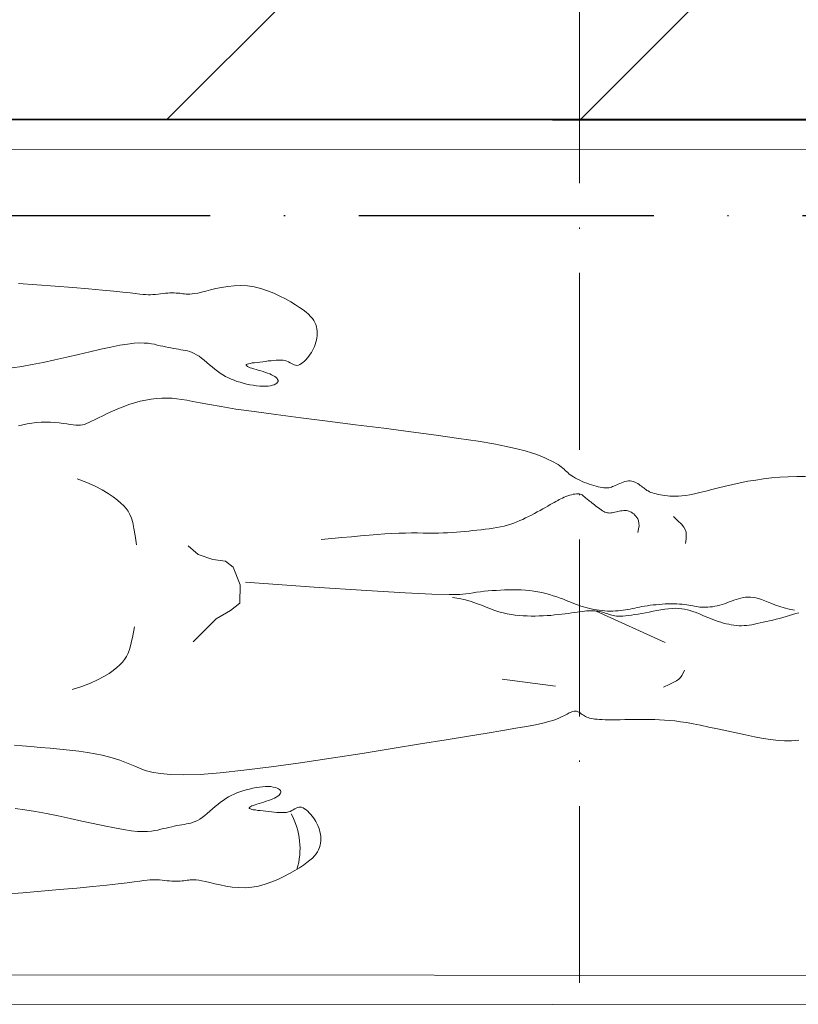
# Model space of a CAD drawing. Header units: millimetres. Extents: x 24385 to 79107, y -56478 to -23676.
# Tile 255 of 256: x 28144 to 28208, y -25448 to -25368. Entities that reach past the tile are written whole.
import ezdxf

# ---------------------------------------------------------------- set-up
doc = ezdxf.new("R2010")
doc.units = ezdxf.units.MM
doc.header["$LTSCALE"] = 2
doc.linetypes.add('ACAD_ISO10W100', pattern=[18, 12, -3, 0, -3])
for name, color, linetype, lineweight in [('0_OPIS', 7, 'Continuous', 13), ('10', 7, 'Continuous', 9), ('3DPLAN_A_TABELKA POMIESZCZEŃ', 7, 'Continuous', 0), ('6', 253, 'Continuous', 0), ('A_TXT', 7, 'Continuous', 0)]:
    doc.layers.add(name, color=color, linetype=linetype, lineweight=lineweight)
for name, color, linetype in [('3DPLAN_A_KRESKOWANIE 1', 253, 'Continuous'), ('3DPLAN_A_OPIS', 8, 'Continuous'), ('3DPLAN_K_NOŚNA', 7, 'Continuous')]:
    doc.layers.add(name, color=color, linetype=linetype)
doc.layers.add('3DPLAN_A_OBWIEDNIA', color=6, linetype='Continuous', plot=False)
doc.layers.add('FURNITURE ZD 1 500', color=7, linetype='Continuous', lineweight=13, true_color=0x9fa8a5)
doc.layers.add('kanalizacja pod stropem skropliny', color=7, linetype='Continuous', lineweight=30, true_color=0x60bb04)
doc.styles.add('ARIAL', font='arial.ttf')

# ---------------------------------------------------------------- blocks, each defined once
blk = doc.blocks.new('A$C7B9C5A86')
at = {"layer": '6', "color": 7}
for p, q in [((0.8042, 0.3254), (0.7984, 0.3234)), ((0.8104, 0.3272), (0.8042, 0.3254)), ((0.8172, 0.3287), (0.8104, 0.3272)), ((0.8246, 0.3299), (0.8172, 0.3287)), ((0.5602, 0.3147), (0.5574, 0.3137)), ((0.5631, 0.3156), (0.5602, 0.3147)), ((0.566, 0.3165), (0.5631, 0.3156)), ((0.569, 0.3171), (0.566, 0.3165)), ((0.5722, 0.3176), (0.569, 0.3171)), ((0.5756, 0.318), (0.5722, 0.3176)), ((0.5791, 0.3181), (0.5756, 0.318)), ((0.5829, 0.3179), (0.5791, 0.3181)), ((0.5869, 0.3176), (0.5829, 0.3179)), ((0.591, 0.3171), (0.5869, 0.3176)), ((0.5952, 0.3164), (0.591, 0.3171)), ((0.5995, 0.3156), (0.5952, 0.3164)), ((0.6038, 0.3148), (0.5995, 0.3156)), ((0.6081, 0.314), (0.6038, 0.3148)), ((0.6626, 0.3145), (0.661, 0.3142)), ((0.6642, 0.3148), (0.6626, 0.3145)), ((0.6658, 0.3151), (0.6642, 0.3148)), ((0.6675, 0.3153), (0.6658, 0.3151)), ((0.6692, 0.3154), (0.6675, 0.3153)), ((0.671, 0.3154), (0.6692, 0.3154)), ((0.6728, 0.3154), (0.671, 0.3154)), ((0.6748, 0.3153), (0.6728, 0.3154)), ((0.677, 0.3152), (0.6748, 0.3153)), ((0.6792, 0.3149), (0.677, 0.3152)), ((0.6817, 0.3146), (0.6792, 0.3149)), ((0.6844, 0.3143), (0.6817, 0.3146)), ((0.7782, 0.3157), (0.7736, 0.3142)), ((0.7829, 0.3175), (0.7782, 0.3157)), ((0.7878, 0.3194), (0.7829, 0.3175)), ((0.7929, 0.3214), (0.7878, 0.3194)), ((0.7984, 0.3234), (0.7929, 0.3214)), ((0.4466, 0.3123), (0.4432, 0.3133)), ((0.4501, 0.3112), (0.4466, 0.3123)), ((0.4536, 0.3102), (0.4501, 0.3112)), ((0.4572, 0.3091), (0.4536, 0.3102)), ((0.4608, 0.3081), (0.4572, 0.3091)), ((0.4645, 0.3071), (0.4608, 0.3081)), ((0.4682, 0.3061), (0.4645, 0.3071)), ((0.4718, 0.3052), (0.4682, 0.3061)), ((0.4755, 0.3043), (0.4718, 0.3052)), ((0.479, 0.3035), (0.4755, 0.3043)), ((0.5321, 0.3037), (0.5292, 0.3028)), ((0.5349, 0.3047), (0.5321, 0.3037)), ((0.5378, 0.3058), (0.5349, 0.3047)), ((0.5406, 0.3069), (0.5378, 0.3058)), ((0.5434, 0.308), (0.5406, 0.3069)), ((0.5463, 0.3092), (0.5434, 0.308)), ((0.5491, 0.3103), (0.5463, 0.3092)), ((0.5519, 0.3115), (0.5491, 0.3103)), ((0.5546, 0.3126), (0.5519, 0.3115)), ((0.5574, 0.3137), (0.5546, 0.3126)), ((0.6123, 0.3132), (0.6081, 0.314)), ((0.6163, 0.3124), (0.6123, 0.3132)), ((0.6203, 0.3117), (0.6163, 0.3124)), ((0.6241, 0.3111), (0.6203, 0.3117)), ((0.6277, 0.3106), (0.6241, 0.3111)), ((0.631, 0.3101), (0.6277, 0.3106)), ((0.6342, 0.3098), (0.631, 0.3101)), ((0.6371, 0.3095), (0.6342, 0.3098)), ((0.6397, 0.3094), (0.6371, 0.3095)), ((0.6421, 0.3095), (0.6397, 0.3094)), ((0.6441, 0.3096), (0.6421, 0.3095)), ((0.646, 0.3098), (0.6441, 0.3096)), ((0.6477, 0.3101), (0.646, 0.3098)), ((0.6492, 0.3105), (0.6477, 0.3101)), ((0.6507, 0.311), (0.6492, 0.3105)), ((0.6521, 0.3114), (0.6507, 0.311)), ((0.6535, 0.3119), (0.6521, 0.3114)), ((0.6549, 0.3124), (0.6535, 0.3119)), ((0.6564, 0.3129), (0.6549, 0.3124)), ((0.6579, 0.3133), (0.6564, 0.3129)), ((0.6594, 0.3138), (0.6579, 0.3133)), ((0.661, 0.3142), (0.6594, 0.3138)), ((0.6873, 0.3139), (0.6844, 0.3143)), ((0.6903, 0.3135), (0.6873, 0.3139)), ((0.6936, 0.313), (0.6903, 0.3135)), ((0.697, 0.3125), (0.6936, 0.313)), ((0.7006, 0.312), (0.697, 0.3125)), ((0.7043, 0.3116), (0.7006, 0.312)), ((0.7082, 0.3111), (0.7043, 0.3116)), ((0.7122, 0.3107), (0.7082, 0.3111)), ((0.7164, 0.3103), (0.7122, 0.3107)), ((0.7206, 0.31), (0.7164, 0.3103)), ((0.7249, 0.3098), (0.7206, 0.31)), ((0.7293, 0.3096), (0.7249, 0.3098)), ((0.7337, 0.3095), (0.7293, 0.3096)), ((0.7381, 0.3095), (0.7337, 0.3095)), ((0.7425, 0.3096), (0.7381, 0.3095)), ((0.7469, 0.3098), (0.7425, 0.3096)), ((0.7513, 0.3101), (0.7469, 0.3098)), ((0.7557, 0.3105), (0.7513, 0.3101)), ((0.7601, 0.3111), (0.7557, 0.3105)), ((0.7645, 0.312), (0.7601, 0.3111)), ((0.769, 0.313), (0.7645, 0.312)), ((0.7736, 0.3142), (0.769, 0.313)), ((0.4825, 0.3027), (0.479, 0.3035)), ((0.4858, 0.302), (0.4825, 0.3027)), ((0.489, 0.3013), (0.4858, 0.302)), ((0.4921, 0.3006), (0.489, 0.3013)), ((0.4951, 0.3001), (0.4921, 0.3006)), ((0.498, 0.2997), (0.4951, 0.3001)), ((0.5008, 0.2993), (0.498, 0.2997)), ((0.5036, 0.2991), (0.5008, 0.2993)), ((0.5064, 0.299), (0.5036, 0.2991)), ((0.5091, 0.299), (0.5064, 0.299)), ((0.512, 0.2992), (0.5091, 0.299)), ((0.5148, 0.2995), (0.512, 0.2992)), ((0.5176, 0.2999), (0.5148, 0.2995)), ((0.5205, 0.3005), (0.5176, 0.2999)), ((0.5234, 0.3011), (0.5205, 0.3005)), ((0.5263, 0.3019), (0.5234, 0.3011)), ((0.5292, 0.3028), (0.5263, 0.3019)), ((0.5911, 0.195), (0.5965, 0.1953)), ((0.5965, 0.1953), (0.6019, 0.1955)), ((0.6019, 0.1955), (0.6074, 0.1957)), ((0.6074, 0.1957), (0.613, 0.1957)), ((0.613, 0.1957), (0.6187, 0.1957)), ((0.6187, 0.1957), (0.6242, 0.1957)), ((0.6242, 0.1957), (0.6297, 0.1956)), ((0.6297, 0.1956), (0.6349, 0.1955)), ((0.6349, 0.1955), (0.6399, 0.1954)), ((0.6399, 0.1954), (0.6446, 0.1954)), ((0.6446, 0.1954), (0.6489, 0.1953)), ((0.6489, 0.1953), (0.6529, 0.1953)), ((0.6529, 0.1953), (0.6564, 0.1954)), ((0.6564, 0.1954), (0.6597, 0.1955)), ((0.6597, 0.1955), (0.6627, 0.1956)), ((0.6627, 0.1956), (0.6653, 0.1958)), ((0.6653, 0.1958), (0.6678, 0.196)), ((0.6678, 0.196), (0.6699, 0.1964)), ((0.6699, 0.1964), (0.6719, 0.1968)), ((0.6719, 0.1968), (0.6736, 0.1972)), ((0.6736, 0.1972), (0.6752, 0.1978)), ((0.6752, 0.1978), (0.6767, 0.1983)), ((0.6767, 0.1983), (0.678, 0.199)), ((0.678, 0.199), (0.6793, 0.1997)), ((0.6793, 0.1997), (0.6805, 0.2004)), ((0.6805, 0.2004), (0.6817, 0.2012)), ((0.6817, 0.2012), (0.6829, 0.202)), ((0.6829, 0.202), (0.6841, 0.2028)), ((0.6841, 0.2028), (0.6853, 0.2036)), ((0.6853, 0.2036), (0.6866, 0.2042)), ((0.6866, 0.2042), (0.6879, 0.2046)), ((0.6879, 0.2046), (0.6893, 0.2049)), ((0.6893, 0.2049), (0.6908, 0.2048)), ((0.6908, 0.2048), (0.6924, 0.2045)), ((0.6924, 0.2045), (0.6941, 0.2038)), ((0.6941, 0.2038), (0.6961, 0.2028)), ((0.6961, 0.2028), (0.6984, 0.2015)), ((0.6984, 0.2015), (0.7012, 0.2001)), ((0.7012, 0.2001), (0.7045, 0.1985)), ((0.7045, 0.1985), (0.7084, 0.1967)), ((0.7084, 0.1967), (0.7131, 0.195)), ((0.5226, 0.1831), (0.5328, 0.1854)), ((0.5328, 0.1854), (0.5425, 0.1874)), ((0.5425, 0.1874), (0.5515, 0.1893)), ((0.5515, 0.1893), (0.5596, 0.1909)), ((0.5596, 0.1909), (0.567, 0.1922)), ((0.567, 0.1922), (0.5737, 0.1932)), ((0.5737, 0.1932), (0.5798, 0.194)), ((0.5798, 0.194), (0.5856, 0.1946)), ((0.5856, 0.1946), (0.5911, 0.195)), ((0.7131, 0.195), (0.7187, 0.1933)), ((0.7187, 0.1933), (0.7253, 0.1915)), ((0.7253, 0.1915), (0.7332, 0.1898)), ((0.7332, 0.1898), (0.743, 0.1879)), ((0.743, 0.1879), (0.7548, 0.1859)), ((0.7548, 0.1859), (0.7692, 0.1834)), ((0.4739, 0.1735), (0.4825, 0.1749)), ((0.4825, 0.1749), (0.492, 0.1767)), ((0.492, 0.1767), (0.502, 0.1787)), ((0.502, 0.1787), (0.5123, 0.1809)), ((0.5123, 0.1809), (0.5226, 0.1831)), ((0.7692, 0.1834), (0.7866, 0.1806)), ((0.7866, 0.1806), (0.8072, 0.1772)), ((0.8072, 0.1772), (0.8316, 0.1733)), ((0.4432, 0.1729), (0.4513, 0.1721)), ((0.4513, 0.1721), (0.4588, 0.1721)), ((0.4588, 0.1721), (0.4661, 0.1725)), ((0.4661, 0.1725), (0.4739, 0.1735)), ((0.8316, 0.1733), (0.8599, 0.1686)), ((0.8599, 0.1686), (0.8911, 0.1635)), ((0.8911, 0.1635), (0.9243, 0.1582)), ((1.2465, 0.1617), (1.2571, 0.1628)), ((1.2571, 0.1628), (1.2679, 0.1638)), ((1.2679, 0.1638), (1.2786, 0.1647)), ((1.2786, 0.1647), (1.2889, 0.1656)), ((1.2889, 0.1656), (1.2985, 0.1664)), ((1.2985, 0.1664), (1.3071, 0.1671)), ((0.9243, 0.1582), (0.9583, 0.1529)), ((0.9583, 0.1529), (0.9921, 0.1479)), ((1.1911, 0.1505), (1.197, 0.1524)), ((1.197, 0.1524), (1.2034, 0.1543)), ((1.2034, 0.1543), (1.2104, 0.156)), ((1.2104, 0.156), (1.2181, 0.1576)), ((1.2181, 0.1576), (1.2267, 0.1591)), ((1.2267, 0.1591), (1.2362, 0.1604)), ((1.2362, 0.1604), (1.2465, 0.1617)), ((0.9921, 0.1479), (1.0244, 0.1433)), ((1.0244, 0.1433), (1.0543, 0.1395)), ((1.163, 0.1394), (1.1692, 0.1417)), ((1.1692, 0.1417), (1.1747, 0.144)), ((1.1747, 0.144), (1.18, 0.1463)), ((1.18, 0.1463), (1.1854, 0.1484)), ((1.1854, 0.1484), (1.1911, 0.1505)), ((1.0543, 0.1395), (1.0807, 0.1367)), ((1.0807, 0.1367), (1.1027, 0.135)), ((1.1027, 0.135), (1.1206, 0.1345)), ((1.1206, 0.1345), (1.135, 0.1348)), ((1.135, 0.1348), (1.1465, 0.1358)), ((1.1465, 0.1358), (1.1557, 0.1374)), ((1.1557, 0.1374), (1.163, 0.1394))]:
    blk.add_line(p, q, dxfattribs=at)
for points in [[(1.303, 0.6754), (1.2825, 0.6741), (1.2624, 0.6727), (1.2432, 0.6712), (1.2256, 0.6698), (1.2103, 0.6684), (1.1978, 0.6673), (1.1878, 0.6662), (1.18, 0.6653), (1.1739, 0.6646), (1.1693, 0.664), (1.1657, 0.6636), (1.1628, 0.6633), (1.1602, 0.6632), (1.1575, 0.6632), (1.1548, 0.6633), (1.152, 0.6636), (1.1492, 0.6639), (1.1465, 0.6642), (1.1437, 0.6645), (1.1411, 0.6648), (1.1385, 0.665), (1.136, 0.6652), (1.1337, 0.6652), (1.1314, 0.6652), (1.1293, 0.6651), (1.1273, 0.665), (1.1253, 0.6648), (1.1235, 0.6646), (1.1217, 0.6644), (1.12, 0.6642), (1.1182, 0.664), (1.1163, 0.6639), (1.1142, 0.6639), (1.1117, 0.6641), (1.1089, 0.6645), (1.1055, 0.6651), (1.1014, 0.666), (1.0967, 0.6672), (1.0914, 0.6686), (1.0854, 0.6701), (1.0791, 0.6714), (1.0723, 0.6725), (1.0653, 0.6732), (1.058, 0.6735), (1.0506, 0.673), (1.0432, 0.6719), (1.0358, 0.67), (1.0286, 0.6677), (1.0216, 0.6649), (1.0149, 0.6618), (1.0087, 0.6586), (1.0029, 0.6554), (0.9978, 0.6523), (0.9933, 0.6494), (0.9894, 0.6467), (0.9861, 0.6442), (0.9834, 0.6418), (0.9811, 0.6395), (0.9792, 0.6373), (0.9776, 0.635), (0.9764, 0.6327), (0.9755, 0.6304), (0.9747, 0.628), (0.9742, 0.6256), (0.9739, 0.6231), (0.9738, 0.6207), (0.9739, 0.6182), (0.9742, 0.6157), (0.9747, 0.6133), (0.9752, 0.6109), (0.976, 0.6086), (0.9768, 0.6063), (0.9778, 0.6041), (0.979, 0.6019), (0.9802, 0.5997), (0.9815, 0.5977), (0.983, 0.5957), (0.9845, 0.5937), (0.9861, 0.5919), (0.9878, 0.5902), (0.9895, 0.5887), (0.9912, 0.5875), (0.9929, 0.5865), (0.9945, 0.5858), (0.9961, 0.5855), (0.9976, 0.5856), (0.9991, 0.586), (1.0006, 0.5867), (1.0021, 0.5875), (1.0037, 0.5884), (1.0053, 0.5893), (1.0072, 0.5901), (1.0091, 0.5907), (1.0113, 0.5911), (1.0137, 0.5913), (1.0162, 0.5913), (1.0189, 0.5912), (1.0217, 0.591), (1.0247, 0.5906), (1.0277, 0.5903), (1.0308, 0.5899), (1.0339, 0.5895), (1.037, 0.5891), (1.04, 0.5888), (1.0428, 0.5884), (1.0454, 0.5881), (1.0476, 0.5877), (1.0495, 0.5873), (1.0509, 0.5869), (1.0517, 0.5864), (1.0521, 0.5859), (1.052, 0.5853), (1.0515, 0.5848), (1.0505, 0.5842), (1.0492, 0.5836), (1.0476, 0.5829), (1.0457, 0.5823), (1.0435, 0.5816), (1.0412, 0.5809), (1.0387, 0.5802), (1.0361, 0.5794), (1.0335, 0.5787), (1.0309, 0.5778), (1.0285, 0.577), (1.0261, 0.5761), (1.024, 0.5751), (1.0221, 0.5741), (1.0205, 0.5731), (1.0191, 0.572), (1.0181, 0.571), (1.0174, 0.5699), (1.017, 0.5688), (1.017, 0.5678), (1.0175, 0.5668), (1.0183, 0.5659), (1.0195, 0.565), (1.0211, 0.5642), (1.0231, 0.5636), (1.0253, 0.563), (1.0279, 0.5627), (1.0307, 0.5625), (1.0338, 0.5624), (1.0371, 0.5626), (1.0406, 0.563), (1.0442, 0.5635), (1.0479, 0.5641), (1.0516, 0.5649), (1.0552, 0.5658), (1.0587, 0.5668), (1.0622, 0.5678), (1.0654, 0.569), (1.0686, 0.5703), (1.0717, 0.5717), (1.0747, 0.5733), (1.0777, 0.575), (1.0807, 0.5769), (1.0836, 0.579), (1.0866, 0.5813), (1.0896, 0.5837), (1.0926, 0.5862), (1.0955, 0.5887), (1.0984, 0.5911), (1.1012, 0.5934), (1.104, 0.5954), (1.1067, 0.5972), (1.1092, 0.5986), (1.1117, 0.5998), (1.1142, 0.6007), (1.1166, 0.6014), (1.119, 0.6019), (1.1215, 0.6023), (1.124, 0.6027), (1.1266, 0.6031), (1.1293, 0.6036), (1.132, 0.6041), (1.1349, 0.6046), (1.1378, 0.6052), (1.1408, 0.6058), (1.1438, 0.6064), (1.1469, 0.6071), (1.15, 0.6078), (1.1531, 0.6086), (1.1565, 0.6092), (1.1602, 0.6097), (1.1645, 0.61), (1.1695, 0.6101), (1.1755, 0.6097), (1.1827, 0.6089), (1.1911, 0.6075), (1.201, 0.6056), (1.2121, 0.6032), (1.2241, 0.6004), (1.2367, 0.5975), (1.2497, 0.5945), (1.2627, 0.5915), (1.2755, 0.5887), (1.2877, 0.5862), (1.2991, 0.5842), (1.3098, 0.5826)], [(1.3027, 0.5186), (1.2982, 0.5198), (1.2934, 0.5208), (1.2883, 0.5216), (1.2831, 0.5223), (1.2778, 0.5227), (1.2726, 0.5229), (1.2676, 0.5228), (1.2627, 0.5225), (1.2581, 0.5221), (1.2537, 0.5215), (1.2496, 0.521), (1.2459, 0.5204), (1.2425, 0.52), (1.2395, 0.5197), (1.2369, 0.5195), (1.2346, 0.5196), (1.2324, 0.5199), (1.2302, 0.5204), (1.228, 0.5213), (1.2254, 0.5224), (1.2225, 0.5238), (1.219, 0.5255), (1.2148, 0.5276), (1.2101, 0.5299), (1.205, 0.5323), (1.1994, 0.5349), (1.1935, 0.5375), (1.1874, 0.5399), (1.1812, 0.5422), (1.1749, 0.5442), (1.1687, 0.5459), (1.1626, 0.5472), (1.1566, 0.5482), (1.1507, 0.5489), (1.1449, 0.5493), (1.1392, 0.5494), (1.1337, 0.5492), (1.1283, 0.5487), (1.1231, 0.548), (1.1174, 0.547), (1.1108, 0.5457), (1.1026, 0.5441), (1.0924, 0.5422), (1.0795, 0.54), (1.0633, 0.5374), (1.0433, 0.5345), (1.0193, 0.5312), (0.9919, 0.5277), (0.9623, 0.524), (0.9315, 0.5201), (0.9005, 0.5163), (0.8706, 0.5124), (0.8426, 0.5087), (0.8177, 0.5052), (0.7966, 0.502), (0.7793, 0.499), (0.7652, 0.4962), (0.7539, 0.4937), (0.7449, 0.4914), (0.7377, 0.4893), (0.732, 0.4873), (0.7273, 0.4855), (0.7231, 0.4837), (0.7194, 0.4821), (0.7161, 0.4806), (0.7133, 0.4791), (0.7107, 0.4777), (0.7085, 0.4764), (0.7066, 0.4751), (0.7049, 0.4738), (0.7033, 0.4725), (0.7019, 0.4713), (0.7006, 0.47), (0.6993, 0.4688), (0.6979, 0.4676), (0.6965, 0.4663), (0.695, 0.4651), (0.6933, 0.4639), (0.6914, 0.4627), (0.6893, 0.4614), (0.687, 0.4602), (0.6846, 0.4591), (0.6821, 0.4579), (0.6795, 0.4568), (0.6769, 0.4558), (0.6743, 0.4548), (0.6717, 0.454), (0.6692, 0.4532), (0.6667, 0.4525), (0.6643, 0.4519), (0.662, 0.4514), (0.6599, 0.451), (0.6579, 0.4508), (0.656, 0.4507), (0.6543, 0.4507), (0.6527, 0.4509), (0.6512, 0.4512), (0.6498, 0.4516), (0.6484, 0.4521), (0.647, 0.4526), (0.6455, 0.4533), (0.6439, 0.454), (0.6423, 0.4548), (0.6405, 0.4556), (0.6386, 0.4563), (0.6367, 0.457), (0.6348, 0.4576), (0.6328, 0.4581), (0.6309, 0.4583), (0.629, 0.4584), (0.6272, 0.4582), (0.6255, 0.4577), (0.6239, 0.4571), (0.6223, 0.4564), (0.6208, 0.4555), (0.6193, 0.4545), (0.618, 0.4535), (0.6167, 0.4525), (0.6154, 0.4515), (0.6142, 0.4506), (0.6131, 0.4497), (0.6118, 0.4489), (0.6106, 0.448), (0.6092, 0.4473), (0.6078, 0.4465), (0.6062, 0.4458), (0.6044, 0.4452), (0.6025, 0.4446), (0.6004, 0.444), (0.5982, 0.4435), (0.5958, 0.443), (0.5934, 0.4426), (0.5908, 0.4422), (0.5881, 0.4419), (0.5854, 0.4417), (0.5825, 0.4415), (0.5794, 0.4415), (0.5759, 0.4416), (0.5722, 0.4419), (0.568, 0.4424), (0.5633, 0.4431), (0.5581, 0.4442), (0.5523, 0.4455), (0.5459, 0.4471), (0.539, 0.4488), (0.5317, 0.4507), (0.524, 0.4526), (0.516, 0.4545), (0.5078, 0.4563), (0.4994, 0.458), (0.4908, 0.4594), (0.4822, 0.4607), (0.4733, 0.4617), (0.4643, 0.4625), (0.4551, 0.4631), (0.4456, 0.4634), (0.4359, 0.4635)], [(1.2382, 0.4604), (1.2276, 0.4563), (1.2184, 0.4523), (1.2106, 0.4483), (1.204, 0.4444), (1.1985, 0.4407), (1.1939, 0.4371), (1.19, 0.4337), (1.1869, 0.4306), (1.1842, 0.4277), (1.182, 0.4247), (1.18, 0.4213), (1.1784, 0.4173), (1.1769, 0.4122), (1.1756, 0.4059), (1.1742, 0.3979), (1.1728, 0.3879)], [(0.9695, 0.3936), (0.9577, 0.3947), (0.9465, 0.3958), (0.936, 0.3968), (0.926, 0.3978), (0.9166, 0.3986), (0.9078, 0.3994), (0.8993, 0.4), (0.8914, 0.4005), (0.8838, 0.4008), (0.8766, 0.4009), (0.8698, 0.401), (0.8633, 0.401), (0.8571, 0.4009), (0.8512, 0.4009), (0.8456, 0.4009), (0.8402, 0.4009), (0.8351, 0.401), (0.8301, 0.4012), (0.8252, 0.4015), (0.8205, 0.4019), (0.8159, 0.4023), (0.8114, 0.4027), (0.8069, 0.4031), (0.8024, 0.4036), (0.7979, 0.4041), (0.7933, 0.4045), (0.7889, 0.405), (0.7845, 0.4056), (0.7801, 0.4062), (0.7759, 0.4069), (0.7718, 0.4077), (0.7679, 0.4086), (0.7642, 0.4096), (0.7606, 0.4107), (0.7572, 0.4119), (0.7538, 0.4132), (0.7506, 0.4146), (0.7474, 0.416), (0.7442, 0.4176), (0.741, 0.4192), (0.7378, 0.4208), (0.7346, 0.4225), (0.7314, 0.4242), (0.7283, 0.4259), (0.7253, 0.4276), (0.7224, 0.4292), (0.7197, 0.4307), (0.7172, 0.4322), (0.7148, 0.4335), (0.7127, 0.4347), (0.7108, 0.4358), (0.7089, 0.4368), (0.7071, 0.4378), (0.7053, 0.4387), (0.7036, 0.4395), (0.7017, 0.4403), (0.6998, 0.4411), (0.6978, 0.4418), (0.6957, 0.4425), (0.6937, 0.4431), (0.6918, 0.4436), (0.6899, 0.4439), (0.6881, 0.4441), (0.6866, 0.4442), (0.6852, 0.4441), (0.684, 0.4438), (0.683, 0.4434), (0.682, 0.4429), (0.6812, 0.4423), (0.6803, 0.4416), (0.6795, 0.4409), (0.6787, 0.4401), (0.6778, 0.4394), (0.6769, 0.4386), (0.6759, 0.4378), (0.6748, 0.437), (0.6737, 0.4361), (0.6725, 0.4352), (0.6712, 0.4343), (0.6699, 0.4332), (0.6685, 0.4321), (0.6671, 0.4309), (0.6656, 0.4298), (0.6641, 0.4286), (0.6626, 0.4275), (0.6611, 0.4264), (0.6596, 0.4255), (0.6582, 0.4247), (0.6568, 0.4241), (0.6555, 0.4236), (0.6541, 0.4233), (0.6528, 0.4231), (0.6515, 0.423), (0.6502, 0.4231), (0.6488, 0.4232), (0.6473, 0.4235), (0.6458, 0.4238), (0.6443, 0.4242), (0.6427, 0.4246), (0.641, 0.425), (0.6394, 0.4253), (0.6378, 0.4256), (0.6362, 0.4258), (0.6347, 0.4258), (0.6332, 0.4257), (0.6318, 0.4255), (0.6304, 0.425), (0.629, 0.4245), (0.6277, 0.4238), (0.6265, 0.4229), (0.6252, 0.422), (0.624, 0.4208), (0.6227, 0.4196), (0.6216, 0.4182), (0.6206, 0.4165), (0.6198, 0.4144), (0.6194, 0.412), (0.6193, 0.4091), (0.6197, 0.4056), (0.6206, 0.4016)], [(0.5813, 0.4192), (0.5764, 0.4144), (0.5726, 0.4107), (0.57, 0.4076), (0.5683, 0.4048), (0.5674, 0.4019), (0.5672, 0.3987), (0.5674, 0.3947), (0.568, 0.3895)], [(1.1157, 0.3868), (1.1048, 0.3771), (1.0888, 0.3716), (1.0749, 0.3699), (1.0662, 0.3631), (1.0585, 0.3439), (1.0589, 0.3234), (1.0693, 0.3155), (1.0849, 0.3062), (1.1104, 0.2811)], [(1.0526, 0.3467), (0.9769, 0.3413), (0.9193, 0.3374), (0.877, 0.335), (0.8476, 0.3336), (0.8283, 0.3331), (0.8167, 0.3333), (0.8101, 0.3338), (0.806, 0.3345), (0.8021, 0.3352), (0.7981, 0.3358), (0.7939, 0.3363), (0.7897, 0.3368), (0.7854, 0.3372), (0.7809, 0.3375), (0.7765, 0.3378), (0.7719, 0.338), (0.7674, 0.3383), (0.7628, 0.3384), (0.7582, 0.3385), (0.7536, 0.3385), (0.749, 0.3384), (0.7444, 0.3381), (0.7398, 0.3377), (0.7353, 0.3371), (0.7307, 0.3363), (0.7263, 0.3354), (0.722, 0.3343), (0.7177, 0.3331), (0.7137, 0.3319), (0.7098, 0.3306), (0.7061, 0.3293), (0.7026, 0.328), (0.6994, 0.3268), (0.6964, 0.3256), (0.6936, 0.3245), (0.6909, 0.3234), (0.6883, 0.3224), (0.6858, 0.3214), (0.6832, 0.3205), (0.6805, 0.3196), (0.6778, 0.3188), (0.675, 0.3181), (0.6721, 0.3174), (0.6691, 0.3168), (0.6661, 0.3163), (0.6631, 0.3159), (0.66, 0.3155), (0.657, 0.3153), (0.654, 0.3151), (0.651, 0.3151), (0.6481, 0.3151), (0.6451, 0.3152), (0.6423, 0.3154), (0.6395, 0.3157), (0.6368, 0.316), (0.6341, 0.3164), (0.6315, 0.3169), (0.629, 0.3173), (0.6264, 0.3178), (0.6239, 0.3183), (0.6213, 0.3189), (0.6187, 0.3194), (0.616, 0.3199), (0.6131, 0.3204), (0.6101, 0.3209), (0.6069, 0.3214), (0.6037, 0.3218), (0.6004, 0.3221), (0.597, 0.3224), (0.5936, 0.3227), (0.5903, 0.3229), (0.587, 0.323), (0.5838, 0.323), (0.5806, 0.323), (0.5776, 0.3229), (0.5747, 0.3227), (0.5719, 0.3225), (0.5693, 0.3222), (0.5667, 0.3219), (0.5644, 0.3216), (0.5622, 0.3212), (0.5601, 0.3208), (0.5581, 0.3204), (0.5561, 0.3201), (0.5542, 0.3197), (0.5522, 0.3195), (0.5502, 0.3193), (0.548, 0.3192), (0.5458, 0.3192), (0.5434, 0.3193), (0.5409, 0.3196), (0.5383, 0.3199), (0.5357, 0.3203), (0.5331, 0.3209), (0.5304, 0.3216), (0.5278, 0.3223), (0.5252, 0.3232), (0.5226, 0.3241), (0.52, 0.3251), (0.5174, 0.3261), (0.5149, 0.3271), (0.5123, 0.3279), (0.5098, 0.3287), (0.5072, 0.3294), (0.5046, 0.3299), (0.502, 0.3303), (0.4993, 0.3304), (0.4965, 0.3303), (0.4936, 0.3301), (0.4907, 0.3295), (0.4875, 0.3288), (0.4842, 0.3277), (0.4808, 0.3265), (0.4771, 0.325), (0.4731, 0.3233), (0.4689, 0.3217), (0.4643, 0.32), (0.4594, 0.3185), (0.454, 0.3171), (0.4482, 0.316)], [(0.6663, 0.3151), (0.5906, 0.2806)], [(1.2437, 0.2283), (1.2328, 0.2318), (1.2235, 0.2355), (1.2155, 0.2391), (1.2087, 0.2426), (1.203, 0.2461), (1.1983, 0.2495), (1.1943, 0.2526), (1.191, 0.2556), (1.1882, 0.2584), (1.1858, 0.2613), (1.1837, 0.2646), (1.1819, 0.2685), (1.1802, 0.2735), (1.1785, 0.2798), (1.1768, 0.2877), (1.175, 0.2976)], [(0.5692, 0.2501), (0.5707, 0.2467), (0.5721, 0.2441), (0.5736, 0.2419), (0.5755, 0.2401), (0.5781, 0.2384), (0.5815, 0.2365), (0.5862, 0.2343), (0.5923, 0.2314)], [(0.7698, 0.24), (0.7112, 0.2323)], [(1.318, 0.0031), (1.298, 0.0046), (1.2776, 0.0062), (1.2574, 0.008), (1.2383, 0.0097), (1.2207, 0.0114), (1.2054, 0.0129), (1.1929, 0.0143), (1.1829, 0.0155), (1.1751, 0.0165), (1.1691, 0.0173), (1.1645, 0.018), (1.1609, 0.0185), (1.158, 0.0188), (1.1554, 0.019), (1.1527, 0.019), (1.15, 0.0189), (1.1472, 0.0187), (1.1444, 0.0184), (1.1416, 0.0181), (1.1389, 0.0179), (1.1362, 0.0176), (1.1336, 0.0174), (1.1312, 0.0173), (1.1288, 0.0173), (1.1266, 0.0174), (1.1245, 0.0175), (1.1225, 0.0177), (1.1205, 0.0179), (1.1187, 0.0181), (1.1169, 0.0183), (1.1151, 0.0186), (1.1134, 0.0188), (1.1115, 0.0189), (1.1094, 0.0189), (1.1069, 0.0188), (1.104, 0.0184), (1.1006, 0.0178), (1.0966, 0.017), (1.0919, 0.0158), (1.0865, 0.0145), (1.0805, 0.0132), (1.0742, 0.0119), (1.0674, 0.0109), (1.0603, 0.0103), (1.0531, 0.0102), (1.0457, 0.0107), (1.0383, 0.012), (1.0309, 0.014), (1.0237, 0.0165), (1.0168, 0.0193), (1.0102, 0.0225), (1.004, 0.0258), (0.9983, 0.0291), (0.9931, 0.0322), (0.9887, 0.0352), (0.9849, 0.0379), (0.9816, 0.0405), (0.9789, 0.0429), (0.9766, 0.0453), (0.9748, 0.0476), (0.9733, 0.0499), (0.9721, 0.0521), (0.9712, 0.0545), (0.9705, 0.0569), (0.97, 0.0593), (0.9697, 0.0618), (0.9697, 0.0643), (0.9698, 0.0667), (0.9701, 0.0692), (0.9706, 0.0716), (0.9712, 0.0739), (0.972, 0.0763), (0.9729, 0.0786), (0.9739, 0.0808), (0.9751, 0.083), (0.9764, 0.0851), (0.9777, 0.0871), (0.9792, 0.0891), (0.9808, 0.091), (0.9824, 0.0928), (0.9841, 0.0945), (0.9858, 0.096), (0.9875, 0.0972), (0.9892, 0.0981), (0.9909, 0.0988), (0.9925, 0.099), (0.994, 0.0989), (0.9955, 0.0985), (0.9969, 0.0978), (0.9984, 0.097), (1, 0.0961), (1.0017, 0.0951), (1.0035, 0.0943), (1.0054, 0.0937), (1.0076, 0.0932), (1.01, 0.093), (1.0125, 0.0929), (1.0152, 0.093), (1.018, 0.0932), (1.021, 0.0935), (1.024, 0.0939), (1.0271, 0.0942), (1.0302, 0.0945), (1.0333, 0.0948), (1.0363, 0.0951), (1.0391, 0.0954), (1.0417, 0.0958), (1.044, 0.0961), (1.0458, 0.0965), (1.0472, 0.0969), (1.0481, 0.0974), (1.0485, 0.0979), (1.0484, 0.0984), (1.0478, 0.099), (1.0469, 0.0996), (1.0456, 0.1002), (1.044, 0.1009), (1.0421, 0.1016), (1.04, 0.1023), (1.0376, 0.103), (1.0351, 0.1038), (1.0326, 0.1045), (1.03, 0.1054), (1.0274, 0.1062), (1.025, 0.1071), (1.0226, 0.1081), (1.0205, 0.109), (1.0187, 0.1101), (1.017, 0.1111), (1.0157, 0.1122), (1.0147, 0.1133), (1.014, 0.1144), (1.0136, 0.1154), (1.0137, 0.1164), (1.0141, 0.1174), (1.015, 0.1184), (1.0162, 0.1192), (1.0178, 0.12), (1.0197, 0.1206), (1.022, 0.1211), (1.0246, 0.1215), (1.0274, 0.1216), (1.0305, 0.1216), (1.0338, 0.1213), (1.0373, 0.1209), (1.0409, 0.1204), (1.0446, 0.1197), (1.0482, 0.1189), (1.0519, 0.1179), (1.0554, 0.1169), (1.0588, 0.1158), (1.062, 0.1145), (1.0652, 0.1132), (1.0683, 0.1117), (1.0713, 0.1101), (1.0742, 0.1083), (1.0772, 0.1064), (1.0801, 0.1043), (1.083, 0.1019), (1.086, 0.0995), (1.0889, 0.0969), (1.0918, 0.0944), (1.0947, 0.092), (1.0975, 0.0896), (1.1002, 0.0875), (1.1029, 0.0857), (1.1054, 0.0843), (1.1079, 0.0831), (1.1103, 0.0822), (1.1127, 0.0814), (1.1152, 0.0809), (1.1176, 0.0804), (1.1201, 0.0799), (1.1227, 0.0795), (1.1253, 0.079), (1.1281, 0.0785), (1.131, 0.0779), (1.1339, 0.0773), (1.1369, 0.0766), (1.1399, 0.0759), (1.1429, 0.0752), (1.146, 0.0745), (1.1491, 0.0737), (1.1525, 0.073), (1.1562, 0.0724), (1.1605, 0.072), (1.1655, 0.0719), (1.1715, 0.0722), (1.1787, 0.0729), (1.1871, 0.0741), (1.197, 0.0759), (1.2082, 0.0782), (1.2202, 0.0807), (1.2329, 0.0835), (1.2459, 0.0863), (1.259, 0.0891), (1.2718, 0.0917), (1.284, 0.094), (1.2955, 0.0958), (1.3062, 0.0973)]]:
    blk.add_lwpolyline(points, dxfattribs=at)
blk.add_arc((1.0713, 0.0534), 0.0788, 150.9563, 197.0241, dxfattribs=at)
blk = doc.blocks.new('A$C54E51C45')
at = {"layer": '10'}
blk.add_lwpolyline([(1.72773, 1.37177), (1.9297, 0.68068), (0.20197, 0.17575), (0, 0.86684)], close=True, dxfattribs=at)
for points in [[(0.27587, 0.22235, -0.414214), (0.20145, 0.26311), (0.0466, 0.79294, -0.414214), (0.08736, 0.86737), (1.26221, 1.21072, -0.414214), (1.33664, 1.16996), (1.35572, 1.10467, -0.414214)], [(1.48558, 0.66033), (1.49148, 0.64012, -0.414214), (1.45072, 0.5657), (0.27587, 0.22235, -0.414214)]]:
    blk.add_lwpolyline(points, format="xyb", dxfattribs=at)
at = {"layer": '10', "xscale": 0.7391716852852, "yscale": 0.7391716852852, "zscale": 0.7391716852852, "rotation": 16.29110475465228}
blk.add_blockref('A$C7B9C5A86', (0.2462, 0.27984), dxfattribs=at)
blk = doc.blocks.new('kondygnacja -1')
at = {"layer": '3DPLAN_A_KRESKOWANIE 1'}
h = blk.add_hatch(dxfattribs=at)
h.set_pattern_fill('ANSI31', color=256, scale=7.5, style=0)
h.set_pattern_definition([(45, (23044.838, -26883.88), (-16.83798, 16.83798), [])])
h.paths.add_polyline_path([(31677.485, -24430.84), (30214.868, -24430.84), (30214.868, -24470.84), (30429.606, -24470.84), (30429.606, -24477.84), (30447.606, -24477.84), (30447.606, -24818.84), (30476.606, -24818.84), (30476.606, -24470.84), (31012.606, -24470.84), (31012.606, -24478.84), (31079.606, -24478.84), (31079.606, -24470.84), (31638.606, -24470.84), (31638.606, -25036.84), (31079.606, -25036.84), (31079.606, -25028.84), (31012.606, -25028.84), (31012.606, -25036.84), (30611.38, -25036.84), (30611.38, -25072.84), (31023.606, -25072.84), (31034.606, -25082.84), (31034.606, -25330.84), (31023.606, -25340.84), (30831.396, -25340.84, -0.038531), (30832.58, -25356.183), (30832.58, -25371.84), (31079.606, -25371.84), (31079.606, -25072.84), (31638.606, -25072.84), (31638.606, -25943.84), (30832.58, -25943.84), (30832.58, -26009.84), (31677.485, -26009.84)])
h.paths.add_polyline_path([(30682.606, -26009.84), (30832.58, -26009.84), (30832.58, -25943.84), (30760.606, -25943.84), (30760.606, -25454.668), (30735.606, -25464.584), (30735.606, -25943.84), (30682.606, -25943.84)])
h.paths.add_polyline_path([(30679.606, -25371.84), (30735.606, -25371.84), (30735.606, -25464.584), (30760.606, -25454.668), (30760.606, -25371.84), (30832.58, -25371.84), (30832.58, -25356.183, 0.038531), (30831.396, -25340.84), (30679.606, -25340.84)])
h.paths.add_polyline_path([(30355.83, -25371.84), (30425.606, -25371.84), (30425.606, -25379.84), (30463.606, -25379.84), (30463.606, -25424.739), (30471.606, -25424.739), (30471.606, -25395.84), (30533.606, -25395.84), (30533.606, -25371.84), (30576.606, -25371.84), (30576.606, -25341.84), (30472.606, -25341.84), (30472.606, -25326.84), (30427.606, -25326.84), (30427.606, -25341.84), (30355.83, -25341.84)])
h.paths.add_polyline_path([(30456.606, -25936.84), (30425.606, -25936.84), (30425.606, -25945.84), (30380.606, -25945.84), (30380.606, -26009.84), (30512.606, -26009.84), (30512.606, -25943.84), (30466.606, -25943.84), (30466.606, -25712.84), (30456.606, -25712.84)])
h.paths.add_polyline_path([(28888.606, -25941.84), (28888.606, -26009.84), (29013.606, -26009.84), (29013.606, -25941.84)])
h.paths.add_polyline_path([(28591.166, -26009.84), (28591.166, -25944.84), (28547.606, -25944.84), (28547.606, -26009.84)])
h.paths.add_polyline_path([(28624.606, -25870.534), (28654.797, -25870.534), (28654.797, -25924.534), (28624.606, -25924.534), (28624.606, -25944.84), (28591.166, -25944.84), (28591.166, -26009.84), (28713.606, -26009.84), (28713.606, -25941.84), (28672.606, -25941.84), (28672.606, -25932.84), (28657.606, -25932.84), (28657.606, -25716.84), (28624.606, -25716.84)])
h.paths.add_polyline_path([(28372.606, -25944.84), (28328.606, -25944.84), (28328.606, -25907.84), (28282.606, -25907.84), (28282.606, -25944.84), (28248.606, -25944.84), (28248.606, -26009.84), (28372.606, -26009.84)])
h.paths.add_polyline_path([(28092.606, -25563.84), (28054.606, -25563.84), (28054.606, -25383.84), (28067.602, -25383.84), (28067.606, -25375.84), (28340.606, -25375.84), (28340.606, -25341.84), (28070.606, -25341.84), (28070.606, -25332.84), (28030.606, -25332.84), (28030.606, -25395.598), (28048.707, -25395.598), (28048.707, -25449.598), (28030.606, -25449.598), (28030.606, -26009.84), (28073.606, -26009.84), (28073.606, -25944.84), (28054.606, -25944.84), (28054.606, -25668.84), (28092.606, -25668.84)])
h.paths.add_polyline_path([(27949.606, -25495.746), (27949.606, -25507.746), (27983.295, -25507.746), (27983.295, -25521.746), (27949.606, -25521.746), (27949.606, -25531.84), (27999.606, -25531.84), (27999.606, -25934.84), (27982.606, -25934.84), (27982.606, -25942.84), (27947.606, -25942.84), (27947.606, -26009.84), (28026.624, -26009.84), (28026.624, -25449.598), (27999.606, -25449.598), (27999.606, -25463.84), (27949.606, -25463.84), (27949.606, -25481.746), (27983.295, -25481.746), (27983.295, -25495.746)])
h.paths.add_polyline_path([(27982.606, -25361.84), (27952.606, -25361.84), (27952.606, -25332.84), (28026.624, -25332.84), (28026.624, -25395.598), (27999.606, -25395.598), (27999.606, -25377.84), (27982.606, -25377.84)])
h.paths.add_polyline_path([(26818.606, -25892.84), (26781.485, -25892.84), (26781.485, -26009.84), (26894.541, -26009.84), (26894.541, -25942.84), (26830.606, -25942.84), (26830.606, -25930.84), (26818.606, -25930.84)])
h.paths.add_polyline_path([(26894.541, -26009.84), (27115.936, -26009.84), (27115.936, -25942.84), (26894.541, -25942.84)])
h.paths.add_polyline_path([(27115.936, -25942.84), (27115.936, -26009.84), (27466.606, -26009.84), (27466.606, -25942.84), (27427.606, -25942.84), (27427.606, -25933.84), (27384.606, -25933.84), (27384.606, -25942.84)])
h.paths.add_polyline_path([(27641.606, -25942.84), (27641.606, -26009.84), (27802.606, -26009.84), (27802.606, -25942.84)])
h.paths.add_polyline_path([(30621.105, -25040.467), (30688.374, -25040.467), (30688.374, -25072.867), (30621.105, -25072.867)], flags=24)
at = {"layer": '3DPLAN_A_OBWIEDNIA'}
blk.add_lwpolyline([(28054.606, -25944.84), (28282.606, -25944.84), (28282.606, -25907.84), (28328.606, -25907.84), (28328.606, -25944.84), (28624.606, -25944.84), (28624.606, -25385.84), (28612.606, -25385.84), (28612.606, -25375.84), (28067.606, -25375.84), (28067.606, -25383.84), (28054.606, -25383.84), (28054.606, -25563.84), (28092.606, -25563.84), (28092.606, -25668.84), (28054.606, -25668.84), (28054.606, -25944.84)], dxfattribs=at)
at = {"layer": '3DPLAN_K_NOŚNA'}
blk.add_line((28340.606, -25375.84), (28067.606, -25375.84), dxfattribs=at)
at = {"layer": 'A_TXT', "linetype": 'ACAD_ISO10W100', "ltscale": 0.6}
blk.add_line((28189.816, -25214.728), (28189.816, -26313.175), dxfattribs=at)
at = {"layer": 'FURNITURE ZD 1 500', "lineweight": 0, "xscale": -100, "yscale": 100, "zscale": 100, "rotation": 16.26747800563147}
blk.add_blockref('A$C54E51C45', (28271.888, -25459.127), dxfattribs=at)
at = {"layer": '3DPLAN_A_OPIS', "color": 1, "lineweight": 30, "style": 'ARIAL'}
for tag, p in [('PRZESUNIĘCIE_WEJŚCIA', (27655.165, -24535.333)), ('WYŁĄCZONE', (27007.179, -24723.982)), ('Z_OPRACOWANIA', (26996.84, -24746.417)), ('WYŁĄCZONE', (30803.053, -24760.867)), ('Z_OPRACOWANIA', (30792.713, -24783.301)), ('WYŁĄCZONE', (28894.898, -24826.593)), ('Z_OPRACOWANIA', (28884.559, -24849.027)), ('POWIĘKSZENIE_WEJŚCIA', (28313.679, -25144.412)), ('POWIĘKSZENIE_WEJŚCIA', (29600.622, -25191.363)), ('POWIĘKSZENIE_WEJŚCIA', (28011.449, -25235.417)), ('WYŁĄCZONE', (29754.423, -25678.169)), ('Z_OPRACOWANIA', (29744.084, -25700.603)), ('WYJŚCIE_EWAKUACYJNE', (27763.791, -26106.068))]:
    blk.add_attdef(tag, p, '', height=12, dxfattribs=at)
at = {"layer": '3DPLAN_A_OPIS', "color": 0, "lineweight": 30, "style": 'ARIAL'}
for tag, p in [('UGUL_1', (29350.296, -24586.012)), ('UGUL_2', (29622.921, -24586.012)), ('UGUL_3', (29833.15, -24586.012))]:
    blk.add_attdef(tag, p, '', height=12, dxfattribs=at)
at = {"layer": '3DPLAN_A_TABELKA POMIESZCZEŃ', "ltscale": 0.5, "style": 'ARIAL'}
for tag, p in [('KURTYNA', (27861.913, -26064.849)), ('POWIETRZNA', (27861.913, -26084.562))]:
    blk.add_attdef(tag, p, '', height=12, dxfattribs=at)

msp = doc.modelspace()

# ---------------------------------------------------------------- linework, layer by layer
at = {"layer": 'kanalizacja pod stropem skropliny', "linetype": 'ACAD_ISO10W100'}
msp.add_lwpolyline([(28304.146, -25635.433), (28304.146, -25383.676), (28127.083, -25383.676)], dxfattribs=at)

# ---------------------------------------------------------------- block references
at = {"layer": '0_OPIS'}
msp.add_blockref('kondygnacja -1', (0, 0), dxfattribs=at)

doc.saveas('drawing.dxf')
